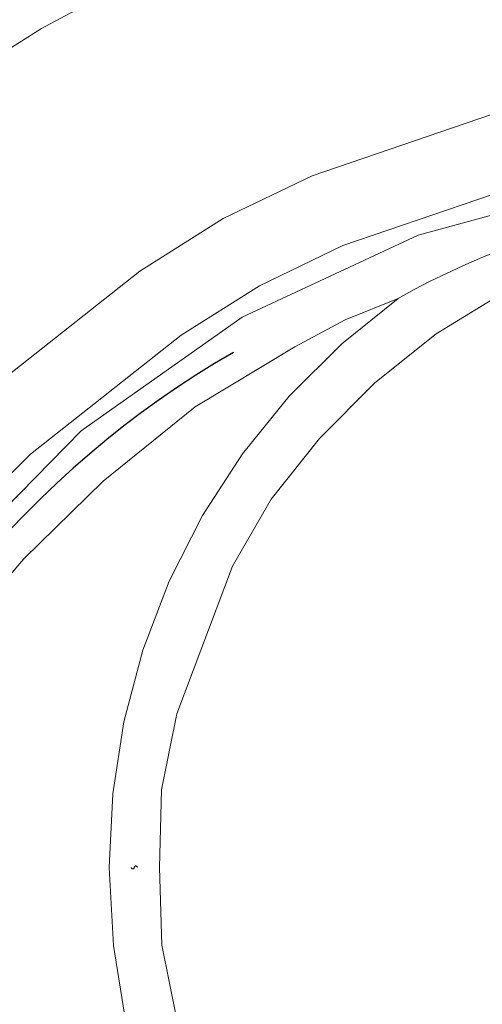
# Model space of a CAD drawing. Header units: inches. Extents: x 0 to 612, y 155 to 655.
# Tile 117 of 138: x 126 to 135, y 383 to 402. Entities that reach past the tile are written whole.
import ezdxf

# ---------------------------------------------------------------- set-up
doc = ezdxf.new("R2010")
doc.units = ezdxf.units.IN
doc.header["$MEASUREMENT"] = 0
doc.layers.add('Layer 1', color=7, linetype='Continuous')

# ---------------------------------------------------------------- blocks, each defined once
blk = doc.blocks.new('block 1264')
at = {"layer": 'Layer 1', "lineweight": 0}
for points in [[(128.939, 383.862)], [(129.238, 382.356)]]:
    blk.add_lwpolyline(points, dxfattribs=at)
blk.add_open_spline([(129.238, 382.356), (129.238, 382.356), (128.939, 383.862), (128.939, 383.862), (128.939, 383.862), (129.238, 382.356), (129.238, 382.356)], degree=3, knots=[0, 0, 0, 0, 1, 1, 1, 2, 2, 2, 2], dxfattribs=at)
blk = doc.blocks.new('block 1265')
at = {"layer": 'Layer 1', "lineweight": 0}
for points in [[(128.891, 385.396)], [(128.939, 383.862)]]:
    blk.add_lwpolyline(points, dxfattribs=at)
blk.add_open_spline([(128.939, 383.862), (128.939, 383.862), (128.891, 385.396), (128.891, 385.396), (128.891, 385.396), (128.939, 383.862), (128.939, 383.862)], degree=3, knots=[0, 0, 0, 0, 1, 1, 1, 2, 2, 2, 2], dxfattribs=at)
blk = doc.blocks.new('block 1241')
at = {"layer": 'Layer 1'}
for name in ['block 1265', 'block 1264']:
    blk.add_blockref(name, (0, 0), dxfattribs=at)
blk = doc.blocks.new('block 1240')
at = {"layer": 'Layer 1'}
blk.add_blockref('block 1241', (0, 0), dxfattribs=at)
blk = doc.blocks.new('block 1268')
at = {"layer": 'Layer 1', "lineweight": 0}
for points in [[(128.929, 386.929)], [(128.891, 385.396)]]:
    blk.add_lwpolyline(points, dxfattribs=at)
blk.add_open_spline([(128.891, 385.396), (128.891, 385.396), (128.929, 386.929), (128.929, 386.929), (128.929, 386.929), (128.891, 385.396), (128.891, 385.396)], degree=3, knots=[0, 0, 0, 0, 1, 1, 1, 2, 2, 2, 2], dxfattribs=at)
blk = doc.blocks.new('block 1269')
at = {"layer": 'Layer 1', "lineweight": 0}
for points in [[(129.237, 388.431)], [(128.929, 386.929)]]:
    blk.add_lwpolyline(points, dxfattribs=at)
blk.add_open_spline([(128.929, 386.929), (128.929, 386.929), (129.237, 388.431), (129.237, 388.431), (129.237, 388.431), (128.929, 386.929), (128.929, 386.929)], degree=3, knots=[0, 0, 0, 0, 1, 1, 1, 2, 2, 2, 2], dxfattribs=at)
blk = doc.blocks.new('block 1270')
at = {"layer": 'Layer 1', "lineweight": 0}
for points in [[(130.333, 391.346)], [(129.237, 388.431)]]:
    blk.add_lwpolyline(points, dxfattribs=at)
blk.add_open_spline([(129.237, 388.431), (129.237, 388.431), (130.333, 391.346), (130.333, 391.346), (130.333, 391.346), (129.237, 388.431), (129.237, 388.431)], degree=3, knots=[0, 0, 0, 0, 1, 1, 1, 2, 2, 2, 2], dxfattribs=at)
blk = doc.blocks.new('block 1271')
at = {"layer": 'Layer 1', "lineweight": 0}
for points in [[(131.099, 392.669)], [(130.333, 391.346)]]:
    blk.add_lwpolyline(points, dxfattribs=at)
blk.add_open_spline([(130.333, 391.346), (130.333, 391.346), (131.099, 392.669), (131.099, 392.669), (131.099, 392.669), (130.333, 391.346), (130.333, 391.346)], degree=3, knots=[0, 0, 0, 0, 1, 1, 1, 2, 2, 2, 2], dxfattribs=at)
blk = doc.blocks.new('block 1272')
at = {"layer": 'Layer 1', "lineweight": 0}
for points in [[(132.048, 393.868)], [(131.099, 392.669)]]:
    blk.add_lwpolyline(points, dxfattribs=at)
blk.add_open_spline([(131.099, 392.669), (131.099, 392.669), (132.048, 393.868), (132.048, 393.868), (132.048, 393.868), (131.099, 392.669), (131.099, 392.669)], degree=3, knots=[0, 0, 0, 0, 1, 1, 1, 2, 2, 2, 2], dxfattribs=at)
blk = doc.blocks.new('block 1273')
at = {"layer": 'Layer 1', "lineweight": 0}
for points in [[(133.144, 394.967)], [(132.048, 393.868)]]:
    blk.add_lwpolyline(points, dxfattribs=at)
blk.add_open_spline([(132.048, 393.868), (132.048, 393.868), (133.144, 394.967), (133.144, 394.967), (133.144, 394.967), (132.048, 393.868), (132.048, 393.868)], degree=3, knots=[0, 0, 0, 0, 1, 1, 1, 2, 2, 2, 2], dxfattribs=at)
blk = doc.blocks.new('block 1274')
at = {"layer": 'Layer 1', "lineweight": 0}
for points in [[(134.354, 395.939)], [(133.144, 394.967)]]:
    blk.add_lwpolyline(points, dxfattribs=at)
blk.add_open_spline([(133.144, 394.967), (133.144, 394.967), (134.354, 395.939), (134.354, 395.939), (134.354, 395.939), (133.144, 394.967), (133.144, 394.967)], degree=3, knots=[0, 0, 0, 0, 1, 1, 1, 2, 2, 2, 2], dxfattribs=at)
blk = doc.blocks.new('block 1275')
at = {"layer": 'Layer 1', "lineweight": 0}
for points in [[(135.675, 396.746)], [(134.354, 395.939)]]:
    blk.add_lwpolyline(points, dxfattribs=at)
blk.add_open_spline([(134.354, 395.939), (134.354, 395.939), (135.675, 396.746), (135.675, 396.746), (135.675, 396.746), (134.354, 395.939), (134.354, 395.939)], degree=3, knots=[0, 0, 0, 0, 1, 1, 1, 2, 2, 2, 2], dxfattribs=at)
blk = doc.blocks.new('block 1267')
at = {"layer": 'Layer 1'}
for name in ['block 1275', 'block 1274', 'block 1273', 'block 1272', 'block 1271', 'block 1270', 'block 1269', 'block 1268']:
    blk.add_blockref(name, (0, 0), dxfattribs=at)
blk = doc.blocks.new('block 1266')
at = {"layer": 'Layer 1'}
blk.add_blockref('block 1267', (0, 0), dxfattribs=at)
blk = doc.blocks.new('block 1294')
at = {"layer": 'Layer 1', "lineweight": 0}
for points in [[(128.393, 385.396)], [(128.394, 385.402)]]:
    blk.add_lwpolyline(points, dxfattribs=at)
blk.add_open_spline([(128.393, 385.396), (128.393, 385.396), (128.394, 385.402), (128.394, 385.402), (128.394, 385.402), (128.393, 385.396), (128.393, 385.396)], degree=3, knots=[0, 0, 0, 0, 1, 1, 1, 2, 2, 2, 2], dxfattribs=at)
blk = doc.blocks.new('block 1295')
at = {"layer": 'Layer 1', "lineweight": 0}
for points in [[(128.394, 385.402)], [(128.395, 385.408)]]:
    blk.add_lwpolyline(points, dxfattribs=at)
blk.add_open_spline([(128.394, 385.402), (128.394, 385.402), (128.395, 385.408), (128.395, 385.408), (128.395, 385.408), (128.394, 385.402), (128.394, 385.402)], degree=3, knots=[0, 0, 0, 0, 1, 1, 1, 2, 2, 2, 2], dxfattribs=at)
blk = doc.blocks.new('block 1296')
at = {"layer": 'Layer 1', "lineweight": 0}
for points in [[(128.395, 385.408)], [(128.397, 385.412)]]:
    blk.add_lwpolyline(points, dxfattribs=at)
blk.add_open_spline([(128.395, 385.408), (128.395, 385.408), (128.397, 385.412), (128.397, 385.412), (128.397, 385.412), (128.395, 385.408), (128.395, 385.408)], degree=3, knots=[0, 0, 0, 0, 1, 1, 1, 2, 2, 2, 2], dxfattribs=at)
blk = doc.blocks.new('block 1297')
at = {"layer": 'Layer 1', "lineweight": 0}
for points in [[(128.397, 385.412)], [(128.401, 385.416)]]:
    blk.add_lwpolyline(points, dxfattribs=at)
blk.add_open_spline([(128.397, 385.412), (128.397, 385.412), (128.401, 385.416), (128.401, 385.416), (128.401, 385.416), (128.397, 385.412), (128.397, 385.412)], degree=3, knots=[0, 0, 0, 0, 1, 1, 1, 2, 2, 2, 2], dxfattribs=at)
blk = doc.blocks.new('block 1298')
at = {"layer": 'Layer 1', "lineweight": 0}
for points in [[(128.401, 385.416)], [(128.405, 385.421)]]:
    blk.add_lwpolyline(points, dxfattribs=at)
blk.add_open_spline([(128.401, 385.416), (128.401, 385.416), (128.405, 385.421), (128.405, 385.421), (128.405, 385.421), (128.401, 385.416), (128.401, 385.416)], degree=3, knots=[0, 0, 0, 0, 1, 1, 1, 2, 2, 2, 2], dxfattribs=at)
blk = doc.blocks.new('block 1299')
at = {"layer": 'Layer 1', "lineweight": 0}
for points in [[(128.405, 385.421)], [(128.411, 385.423)]]:
    blk.add_lwpolyline(points, dxfattribs=at)
blk.add_open_spline([(128.405, 385.421), (128.405, 385.421), (128.411, 385.423), (128.411, 385.423), (128.411, 385.423), (128.405, 385.421), (128.405, 385.421)], degree=3, knots=[0, 0, 0, 0, 1, 1, 1, 2, 2, 2, 2], dxfattribs=at)
blk = doc.blocks.new('block 1300')
at = {"layer": 'Layer 1', "lineweight": 0}
for points in [[(128.411, 385.423)], [(128.416, 385.425)]]:
    blk.add_lwpolyline(points, dxfattribs=at)
blk.add_open_spline([(128.411, 385.423), (128.411, 385.423), (128.416, 385.425), (128.416, 385.425), (128.416, 385.425), (128.411, 385.423), (128.411, 385.423)], degree=3, knots=[0, 0, 0, 0, 1, 1, 1, 2, 2, 2, 2], dxfattribs=at)
blk = doc.blocks.new('block 1301')
at = {"layer": 'Layer 1', "lineweight": 0}
for points in [[(128.416, 385.425)], [(128.421, 385.425)]]:
    blk.add_lwpolyline(points, dxfattribs=at)
blk.add_open_spline([(128.416, 385.425), (128.416, 385.425), (128.421, 385.425), (128.421, 385.425), (128.421, 385.425), (128.416, 385.425), (128.416, 385.425)], degree=3, knots=[0, 0, 0, 0, 1, 1, 1, 2, 2, 2, 2], dxfattribs=at)
blk = doc.blocks.new('block 1302')
at = {"layer": 'Layer 1', "lineweight": 0}
for points in [[(128.421, 385.425)], [(128.427, 385.425)]]:
    blk.add_lwpolyline(points, dxfattribs=at)
blk.add_open_spline([(128.421, 385.425), (128.421, 385.425), (128.427, 385.425), (128.427, 385.425), (128.427, 385.425), (128.421, 385.425), (128.421, 385.425)], degree=3, knots=[0, 0, 0, 0, 1, 1, 1, 2, 2, 2, 2], dxfattribs=at)
blk = doc.blocks.new('block 1303')
at = {"layer": 'Layer 1', "lineweight": 0}
for points in [[(128.427, 385.425)], [(128.432, 385.423)]]:
    blk.add_lwpolyline(points, dxfattribs=at)
blk.add_open_spline([(128.427, 385.425), (128.427, 385.425), (128.432, 385.423), (128.432, 385.423), (128.432, 385.423), (128.427, 385.425), (128.427, 385.425)], degree=3, knots=[0, 0, 0, 0, 1, 1, 1, 2, 2, 2, 2], dxfattribs=at)
blk = doc.blocks.new('block 1304')
at = {"layer": 'Layer 1', "lineweight": 0}
for points in [[(128.432, 385.423)], [(128.438, 385.421)]]:
    blk.add_lwpolyline(points, dxfattribs=at)
blk.add_open_spline([(128.432, 385.423), (128.432, 385.423), (128.438, 385.421), (128.438, 385.421), (128.438, 385.421), (128.432, 385.423), (128.432, 385.423)], degree=3, knots=[0, 0, 0, 0, 1, 1, 1, 2, 2, 2, 2], dxfattribs=at)
blk = doc.blocks.new('block 1305')
at = {"layer": 'Layer 1', "lineweight": 0}
for points in [[(128.438, 385.421)], [(128.442, 385.416)]]:
    blk.add_lwpolyline(points, dxfattribs=at)
blk.add_open_spline([(128.438, 385.421), (128.438, 385.421), (128.442, 385.416), (128.442, 385.416), (128.442, 385.416), (128.438, 385.421), (128.438, 385.421)], degree=3, knots=[0, 0, 0, 0, 1, 1, 1, 2, 2, 2, 2], dxfattribs=at)
blk = doc.blocks.new('block 1306')
at = {"layer": 'Layer 1', "lineweight": 0}
for points in [[(128.442, 385.416)], [(128.445, 385.412)]]:
    blk.add_lwpolyline(points, dxfattribs=at)
blk.add_open_spline([(128.442, 385.416), (128.442, 385.416), (128.445, 385.412), (128.445, 385.412), (128.445, 385.412), (128.442, 385.416), (128.442, 385.416)], degree=3, knots=[0, 0, 0, 0, 1, 1, 1, 2, 2, 2, 2], dxfattribs=at)
blk = doc.blocks.new('block 1307')
at = {"layer": 'Layer 1', "lineweight": 0}
for points in [[(128.445, 385.412)], [(128.448, 385.408)]]:
    blk.add_lwpolyline(points, dxfattribs=at)
blk.add_open_spline([(128.445, 385.412), (128.445, 385.412), (128.448, 385.408), (128.448, 385.408), (128.448, 385.408), (128.445, 385.412), (128.445, 385.412)], degree=3, knots=[0, 0, 0, 0, 1, 1, 1, 2, 2, 2, 2], dxfattribs=at)
blk = doc.blocks.new('block 1308')
at = {"layer": 'Layer 1', "lineweight": 0}
for points in [[(128.448, 385.408)], [(128.449, 385.402)]]:
    blk.add_lwpolyline(points, dxfattribs=at)
blk.add_open_spline([(128.448, 385.408), (128.448, 385.408), (128.449, 385.402), (128.449, 385.402), (128.449, 385.402), (128.448, 385.408), (128.448, 385.408)], degree=3, knots=[0, 0, 0, 0, 1, 1, 1, 2, 2, 2, 2], dxfattribs=at)
blk = doc.blocks.new('block 1309')
at = {"layer": 'Layer 1', "lineweight": 0}
for points in [[(128.449, 385.402)], [(128.45, 385.396)]]:
    blk.add_lwpolyline(points, dxfattribs=at)
blk.add_open_spline([(128.449, 385.402), (128.449, 385.402), (128.45, 385.396), (128.45, 385.396), (128.45, 385.396), (128.449, 385.402), (128.449, 385.402)], degree=3, knots=[0, 0, 0, 0, 1, 1, 1, 2, 2, 2, 2], dxfattribs=at)
blk = doc.blocks.new('block 1293')
at = {"layer": 'Layer 1'}
for name in ['block 1294', 'block 1295', 'block 1296', 'block 1297', 'block 1298', 'block 1299', 'block 1300', 'block 1301', 'block 1302', 'block 1303', 'block 1304', 'block 1305', 'block 1306', 'block 1307', 'block 1308', 'block 1309']:
    blk.add_blockref(name, (0, 0), dxfattribs=at)
blk = doc.blocks.new('block 1292')
at = {"layer": 'Layer 1'}
blk.add_blockref('block 1293', (0, 0), dxfattribs=at)
blk = doc.blocks.new('block 1377')
at = {"layer": 'Layer 1', "lineweight": 0}
for points in [[(133.92, 396.811)], [(133.606, 396.638)]]:
    blk.add_lwpolyline(points, dxfattribs=at)
blk.add_open_spline([(133.606, 396.638), (133.606, 396.638), (133.92, 396.811), (133.92, 396.811), (133.92, 396.811), (133.606, 396.638), (133.606, 396.638)], degree=3, knots=[0, 0, 0, 0, 1, 1, 1, 2, 2, 2, 2], dxfattribs=at)
blk = doc.blocks.new('block 1378')
at = {"layer": 'Layer 1', "lineweight": 0}
for points in [[(134.238, 396.976)], [(133.92, 396.811)]]:
    blk.add_lwpolyline(points, dxfattribs=at)
blk.add_open_spline([(133.92, 396.811), (133.92, 396.811), (134.238, 396.976), (134.238, 396.976), (134.238, 396.976), (133.92, 396.811), (133.92, 396.811)], degree=3, knots=[0, 0, 0, 0, 1, 1, 1, 2, 2, 2, 2], dxfattribs=at)
blk = doc.blocks.new('block 1379')
at = {"layer": 'Layer 1', "lineweight": 0}
for points in [[(134.559, 397.133)], [(134.238, 396.976)]]:
    blk.add_lwpolyline(points, dxfattribs=at)
blk.add_open_spline([(134.238, 396.976), (134.238, 396.976), (134.559, 397.133), (134.559, 397.133), (134.559, 397.133), (134.238, 396.976), (134.238, 396.976)], degree=3, knots=[0, 0, 0, 0, 1, 1, 1, 2, 2, 2, 2], dxfattribs=at)
blk = doc.blocks.new('block 1380')
at = {"layer": 'Layer 1', "lineweight": 0}
for points in [[(134.881, 397.283)], [(134.559, 397.133)]]:
    blk.add_lwpolyline(points, dxfattribs=at)
blk.add_open_spline([(134.559, 397.133), (134.559, 397.133), (134.881, 397.283), (134.881, 397.283), (134.881, 397.283), (134.559, 397.133), (134.559, 397.133)], degree=3, knots=[0, 0, 0, 0, 1, 1, 1, 2, 2, 2, 2], dxfattribs=at)
blk = doc.blocks.new('block 1381')
at = {"layer": 'Layer 1', "lineweight": 0}
for points in [[(134.881, 397.283)], [(135.21, 397.429)]]:
    blk.add_lwpolyline(points, dxfattribs=at)
blk.add_open_spline([(134.881, 397.283), (134.881, 397.283), (135.21, 397.429), (135.21, 397.429), (135.21, 397.429), (134.881, 397.283), (134.881, 397.283)], degree=3, knots=[0, 0, 0, 0, 1, 1, 1, 2, 2, 2, 2], dxfattribs=at)
blk = doc.blocks.new('block 1382')
at = {"layer": 'Layer 1', "lineweight": 0}
for points in [[(135.546, 397.568)], [(135.21, 397.429)]]:
    blk.add_lwpolyline(points, dxfattribs=at)
blk.add_open_spline([(135.21, 397.429), (135.21, 397.429), (135.546, 397.568), (135.546, 397.568), (135.546, 397.568), (135.21, 397.429), (135.21, 397.429)], degree=3, knots=[0, 0, 0, 0, 1, 1, 1, 2, 2, 2, 2], dxfattribs=at)
blk = doc.blocks.new('block 1383')
at = {"layer": 'Layer 1', "lineweight": 0}
for points in [[(135.876, 397.694)], [(135.546, 397.568)]]:
    blk.add_lwpolyline(points, dxfattribs=at)
blk.add_open_spline([(135.546, 397.568), (135.546, 397.568), (135.876, 397.694), (135.876, 397.694), (135.876, 397.694), (135.546, 397.568), (135.546, 397.568)], degree=3, knots=[0, 0, 0, 0, 1, 1, 1, 2, 2, 2, 2], dxfattribs=at)
blk = doc.blocks.new('block 1376')
at = {"layer": 'Layer 1'}
for name in ['block 1383', 'block 1382', 'block 1380', 'block 1381', 'block 1379', 'block 1378', 'block 1377']:
    blk.add_blockref(name, (0, 0), dxfattribs=at)
blk = doc.blocks.new('block 1375')
at = {"layer": 'Layer 1'}
blk.add_blockref('block 1376', (0, 0), dxfattribs=at)
blk = doc.blocks.new('block 1389')
at = {"layer": 'Layer 1', "lineweight": 0}
for points in [[(128.392, 385.391)], [(128.393, 385.396)]]:
    blk.add_lwpolyline(points, dxfattribs=at)
blk.add_open_spline([(128.393, 385.396), (128.393, 385.396), (128.392, 385.391), (128.392, 385.391), (128.392, 385.391), (128.393, 385.396), (128.393, 385.396)], degree=3, knots=[0, 0, 0, 0, 1, 1, 1, 2, 2, 2, 2], dxfattribs=at)
blk = doc.blocks.new('block 1390')
at = {"layer": 'Layer 1', "lineweight": 0}
for points in [[(128.391, 385.385)], [(128.392, 385.391)]]:
    blk.add_lwpolyline(points, dxfattribs=at)
blk.add_open_spline([(128.392, 385.391), (128.392, 385.391), (128.391, 385.385), (128.391, 385.385), (128.391, 385.385), (128.392, 385.391), (128.392, 385.391)], degree=3, knots=[0, 0, 0, 0, 1, 1, 1, 2, 2, 2, 2], dxfattribs=at)
blk = doc.blocks.new('block 1391')
at = {"layer": 'Layer 1', "lineweight": 0}
for points in [[(128.388, 385.381)], [(128.391, 385.385)]]:
    blk.add_lwpolyline(points, dxfattribs=at)
blk.add_open_spline([(128.391, 385.385), (128.391, 385.385), (128.388, 385.381), (128.388, 385.381), (128.388, 385.381), (128.391, 385.385), (128.391, 385.385)], degree=3, knots=[0, 0, 0, 0, 1, 1, 1, 2, 2, 2, 2], dxfattribs=at)
blk = doc.blocks.new('block 1392')
at = {"layer": 'Layer 1', "lineweight": 0}
for points in [[(128.384, 385.377)], [(128.388, 385.381)]]:
    blk.add_lwpolyline(points, dxfattribs=at)
blk.add_open_spline([(128.388, 385.381), (128.388, 385.381), (128.384, 385.377), (128.384, 385.377), (128.384, 385.377), (128.388, 385.381), (128.388, 385.381)], degree=3, knots=[0, 0, 0, 0, 1, 1, 1, 2, 2, 2, 2], dxfattribs=at)
blk = doc.blocks.new('block 1393')
at = {"layer": 'Layer 1', "lineweight": 0}
for points in [[(128.38, 385.372)], [(128.384, 385.377)]]:
    blk.add_lwpolyline(points, dxfattribs=at)
blk.add_open_spline([(128.384, 385.377), (128.384, 385.377), (128.38, 385.372), (128.38, 385.372), (128.38, 385.372), (128.384, 385.377), (128.384, 385.377)], degree=3, knots=[0, 0, 0, 0, 1, 1, 1, 2, 2, 2, 2], dxfattribs=at)
blk = doc.blocks.new('block 1394')
at = {"layer": 'Layer 1', "lineweight": 0}
for points in [[(128.38, 385.372)], [(128.375, 385.37)]]:
    blk.add_lwpolyline(points, dxfattribs=at)
blk.add_open_spline([(128.38, 385.372), (128.38, 385.372), (128.375, 385.37), (128.375, 385.37), (128.375, 385.37), (128.38, 385.372), (128.38, 385.372)], degree=3, knots=[0, 0, 0, 0, 1, 1, 1, 2, 2, 2, 2], dxfattribs=at)
blk = doc.blocks.new('block 1395')
at = {"layer": 'Layer 1', "lineweight": 0}
for points in [[(128.37, 385.368)], [(128.375, 385.37)]]:
    blk.add_lwpolyline(points, dxfattribs=at)
blk.add_open_spline([(128.375, 385.37), (128.375, 385.37), (128.37, 385.368), (128.37, 385.368), (128.37, 385.368), (128.375, 385.37), (128.375, 385.37)], degree=3, knots=[0, 0, 0, 0, 1, 1, 1, 2, 2, 2, 2], dxfattribs=at)
blk = doc.blocks.new('block 1396')
at = {"layer": 'Layer 1', "lineweight": 0}
for points in [[(128.364, 385.368)], [(128.37, 385.368)]]:
    blk.add_lwpolyline(points, dxfattribs=at)
blk.add_open_spline([(128.37, 385.368), (128.37, 385.368), (128.364, 385.368), (128.364, 385.368), (128.364, 385.368), (128.37, 385.368), (128.37, 385.368)], degree=3, knots=[0, 0, 0, 0, 1, 1, 1, 2, 2, 2, 2], dxfattribs=at)
blk = doc.blocks.new('block 1397')
at = {"layer": 'Layer 1', "lineweight": 0}
for points in [[(128.358, 385.368)], [(128.364, 385.368)]]:
    blk.add_lwpolyline(points, dxfattribs=at)
blk.add_open_spline([(128.364, 385.368), (128.364, 385.368), (128.358, 385.368), (128.358, 385.368), (128.358, 385.368), (128.364, 385.368), (128.364, 385.368)], degree=3, knots=[0, 0, 0, 0, 1, 1, 1, 2, 2, 2, 2], dxfattribs=at)
blk = doc.blocks.new('block 1398')
at = {"layer": 'Layer 1', "lineweight": 0}
for points in [[(128.353, 385.37)], [(128.358, 385.368)]]:
    blk.add_lwpolyline(points, dxfattribs=at)
blk.add_open_spline([(128.358, 385.368), (128.358, 385.368), (128.353, 385.37), (128.353, 385.37), (128.353, 385.37), (128.358, 385.368), (128.358, 385.368)], degree=3, knots=[0, 0, 0, 0, 1, 1, 1, 2, 2, 2, 2], dxfattribs=at)
blk = doc.blocks.new('block 1399')
at = {"layer": 'Layer 1', "lineweight": 0}
for points in [[(128.348, 385.372)], [(128.353, 385.37)]]:
    blk.add_lwpolyline(points, dxfattribs=at)
blk.add_open_spline([(128.353, 385.37), (128.353, 385.37), (128.348, 385.372), (128.348, 385.372), (128.348, 385.372), (128.353, 385.37), (128.353, 385.37)], degree=3, knots=[0, 0, 0, 0, 1, 1, 1, 2, 2, 2, 2], dxfattribs=at)
blk = doc.blocks.new('block 1400')
at = {"layer": 'Layer 1', "lineweight": 0}
for points in [[(128.344, 385.377)], [(128.348, 385.372)]]:
    blk.add_lwpolyline(points, dxfattribs=at)
blk.add_open_spline([(128.348, 385.372), (128.348, 385.372), (128.344, 385.377), (128.344, 385.377), (128.344, 385.377), (128.348, 385.372), (128.348, 385.372)], degree=3, knots=[0, 0, 0, 0, 1, 1, 1, 2, 2, 2, 2], dxfattribs=at)
blk = doc.blocks.new('block 1401')
at = {"layer": 'Layer 1', "lineweight": 0}
for points in [[(128.34, 385.381)], [(128.344, 385.377)]]:
    blk.add_lwpolyline(points, dxfattribs=at)
blk.add_open_spline([(128.344, 385.377), (128.344, 385.377), (128.34, 385.381), (128.34, 385.381), (128.34, 385.381), (128.344, 385.377), (128.344, 385.377)], degree=3, knots=[0, 0, 0, 0, 1, 1, 1, 2, 2, 2, 2], dxfattribs=at)
blk = doc.blocks.new('block 1402')
at = {"layer": 'Layer 1', "lineweight": 0}
for points in [[(128.337, 385.385)], [(128.34, 385.381)]]:
    blk.add_lwpolyline(points, dxfattribs=at)
blk.add_open_spline([(128.34, 385.381), (128.34, 385.381), (128.337, 385.385), (128.337, 385.385), (128.337, 385.385), (128.34, 385.381), (128.34, 385.381)], degree=3, knots=[0, 0, 0, 0, 1, 1, 1, 2, 2, 2, 2], dxfattribs=at)
blk = doc.blocks.new('block 1403')
at = {"layer": 'Layer 1', "lineweight": 0}
for points in [[(128.335, 385.391)], [(128.337, 385.385)]]:
    blk.add_lwpolyline(points, dxfattribs=at)
blk.add_open_spline([(128.337, 385.385), (128.337, 385.385), (128.335, 385.391), (128.335, 385.391), (128.335, 385.391), (128.337, 385.385), (128.337, 385.385)], degree=3, knots=[0, 0, 0, 0, 1, 1, 1, 2, 2, 2, 2], dxfattribs=at)
blk = doc.blocks.new('block 1404')
at = {"layer": 'Layer 1', "lineweight": 0}
for points in [[(128.335, 385.396)], [(128.335, 385.391)]]:
    blk.add_lwpolyline(points, dxfattribs=at)
blk.add_open_spline([(128.335, 385.391), (128.335, 385.391), (128.335, 385.396), (128.335, 385.396), (128.335, 385.396), (128.335, 385.391), (128.335, 385.391)], degree=3, knots=[0, 0, 0, 0, 1, 1, 1, 2, 2, 2, 2], dxfattribs=at)
blk = doc.blocks.new('block 1388')
at = {"layer": 'Layer 1'}
for name in ['block 1404', 'block 1403', 'block 1402', 'block 1401', 'block 1400', 'block 1399', 'block 1394', 'block 1393', 'block 1392', 'block 1391', 'block 1390', 'block 1389', 'block 1398', 'block 1397', 'block 1396', 'block 1395']:
    blk.add_blockref(name, (0, 0), dxfattribs=at)
blk = doc.blocks.new('block 1387')
at = {"layer": 'Layer 1'}
blk.add_blockref('block 1388', (0, 0), dxfattribs=at)
blk = doc.blocks.new('block 1407')
at = {"layer": 'Layer 1', "lineweight": 0}
for points in [[(127.97, 386.849)], [(127.895, 385.396)]]:
    blk.add_lwpolyline(points, dxfattribs=at)
blk.add_open_spline([(127.895, 385.396), (127.895, 385.396), (127.97, 386.849), (127.97, 386.849), (127.97, 386.849), (127.895, 385.396), (127.895, 385.396)], degree=3, knots=[0, 0, 0, 0, 1, 1, 1, 2, 2, 2, 2], dxfattribs=at)
blk = doc.blocks.new('block 1408')
at = {"layer": 'Layer 1', "lineweight": 0}
for points in [[(128.187, 388.273)], [(127.97, 386.849)]]:
    blk.add_lwpolyline(points, dxfattribs=at)
blk.add_open_spline([(127.97, 386.849), (127.97, 386.849), (128.187, 388.273), (128.187, 388.273), (128.187, 388.273), (127.97, 386.849), (127.97, 386.849)], degree=3, knots=[0, 0, 0, 0, 1, 1, 1, 2, 2, 2, 2], dxfattribs=at)
blk = doc.blocks.new('block 1409')
at = {"layer": 'Layer 1', "lineweight": 0}
for points in [[(128.562, 389.689)], [(128.187, 388.273)]]:
    blk.add_lwpolyline(points, dxfattribs=at)
blk.add_open_spline([(128.187, 388.273), (128.187, 388.273), (128.562, 389.689), (128.562, 389.689), (128.562, 389.689), (128.187, 388.273), (128.187, 388.273)], degree=3, knots=[0, 0, 0, 0, 1, 1, 1, 2, 2, 2, 2], dxfattribs=at)
blk = doc.blocks.new('block 1410')
at = {"layer": 'Layer 1', "lineweight": 0}
for points in [[(129.081, 391.051)], [(128.562, 389.689)]]:
    blk.add_lwpolyline(points, dxfattribs=at)
blk.add_open_spline([(128.562, 389.689), (128.562, 389.689), (129.081, 391.051), (129.081, 391.051), (129.081, 391.051), (128.562, 389.689), (128.562, 389.689)], degree=3, knots=[0, 0, 0, 0, 1, 1, 1, 2, 2, 2, 2], dxfattribs=at)
blk = doc.blocks.new('block 1411')
at = {"layer": 'Layer 1', "lineweight": 0}
for points in [[(129.739, 392.348)], [(129.081, 391.051)]]:
    blk.add_lwpolyline(points, dxfattribs=at)
blk.add_open_spline([(129.081, 391.051), (129.081, 391.051), (129.739, 392.348), (129.739, 392.348), (129.739, 392.348), (129.081, 391.051), (129.081, 391.051)], degree=3, knots=[0, 0, 0, 0, 1, 1, 1, 2, 2, 2, 2], dxfattribs=at)
blk = doc.blocks.new('block 1412')
at = {"layer": 'Layer 1', "lineweight": 0}
for points in [[(130.529, 393.57)], [(129.739, 392.348)]]:
    blk.add_lwpolyline(points, dxfattribs=at)
blk.add_open_spline([(129.739, 392.348), (129.739, 392.348), (130.529, 393.57), (130.529, 393.57), (130.529, 393.57), (129.739, 392.348), (129.739, 392.348)], degree=3, knots=[0, 0, 0, 0, 1, 1, 1, 2, 2, 2, 2], dxfattribs=at)
blk = doc.blocks.new('block 1413')
at = {"layer": 'Layer 1', "lineweight": 0}
for points in [[(131.45, 394.707)], [(130.529, 393.57)]]:
    blk.add_lwpolyline(points, dxfattribs=at)
blk.add_open_spline([(130.529, 393.57), (130.529, 393.57), (131.45, 394.707), (131.45, 394.707), (131.45, 394.707), (130.529, 393.57), (130.529, 393.57)], degree=3, knots=[0, 0, 0, 0, 1, 1, 1, 2, 2, 2, 2], dxfattribs=at)
blk = doc.blocks.new('block 1414')
at = {"layer": 'Layer 1', "lineweight": 0}
for points in [[(132.491, 395.738)], [(131.45, 394.707)]]:
    blk.add_lwpolyline(points, dxfattribs=at)
blk.add_open_spline([(131.45, 394.707), (131.45, 394.707), (132.491, 395.738), (132.491, 395.738), (132.491, 395.738), (131.45, 394.707), (131.45, 394.707)], degree=3, knots=[0, 0, 0, 0, 1, 1, 1, 2, 2, 2, 2], dxfattribs=at)
blk = doc.blocks.new('block 1415')
at = {"layer": 'Layer 1', "lineweight": 0}
for points in [[(133.606, 396.638)], [(132.491, 395.738)]]:
    blk.add_lwpolyline(points, dxfattribs=at)
blk.add_open_spline([(132.491, 395.738), (132.491, 395.738), (133.606, 396.638), (133.606, 396.638), (133.606, 396.638), (132.491, 395.738), (132.491, 395.738)], degree=3, knots=[0, 0, 0, 0, 1, 1, 1, 2, 2, 2, 2], dxfattribs=at)
blk = doc.blocks.new('block 1406')
at = {"layer": 'Layer 1'}
for name in ['block 1415', 'block 1414', 'block 1413', 'block 1412', 'block 1411', 'block 1410', 'block 1409', 'block 1408', 'block 1407']:
    blk.add_blockref(name, (0, 0), dxfattribs=at)
blk = doc.blocks.new('block 1405')
at = {"layer": 'Layer 1'}
blk.add_blockref('block 1406', (0, 0), dxfattribs=at)
blk = doc.blocks.new('block 1444')
at = {"layer": 'Layer 1', "lineweight": 0}
for points in [[(127.981, 383.854)], [(128.226, 382.332)]]:
    blk.add_lwpolyline(points, dxfattribs=at)
blk.add_open_spline([(128.226, 382.332), (128.226, 382.332), (127.981, 383.854), (127.981, 383.854), (127.981, 383.854), (128.226, 382.332), (128.226, 382.332)], degree=3, knots=[0, 0, 0, 0, 1, 1, 1, 2, 2, 2, 2], dxfattribs=at)
blk = doc.blocks.new('block 1445')
at = {"layer": 'Layer 1', "lineweight": 0}
for points in [[(127.895, 385.396)], [(127.981, 383.854)]]:
    blk.add_lwpolyline(points, dxfattribs=at)
blk.add_open_spline([(127.981, 383.854), (127.981, 383.854), (127.895, 385.396), (127.895, 385.396), (127.895, 385.396), (127.981, 383.854), (127.981, 383.854)], degree=3, knots=[0, 0, 0, 0, 1, 1, 1, 2, 2, 2, 2], dxfattribs=at)
blk = doc.blocks.new('block 1417')
at = {"layer": 'Layer 1'}
for name in ['block 1445', 'block 1444']:
    blk.add_blockref(name, (0, 0), dxfattribs=at)
blk = doc.blocks.new('block 1416')
at = {"layer": 'Layer 1'}
blk.add_blockref('block 1417', (0, 0), dxfattribs=at)
blk = doc.blocks.new('block 1575')
at = {"layer": 'Layer 1', "lineweight": 0}
for points in [[(126.213, 391.491)], [(124.739, 389.773)]]:
    blk.add_lwpolyline(points, dxfattribs=at)
blk.add_open_spline([(124.739, 389.773), (124.739, 389.773), (126.213, 391.491), (126.213, 391.491), (126.213, 391.491), (124.739, 389.773), (124.739, 389.773)], degree=3, knots=[0, 0, 0, 0, 1, 1, 1, 2, 2, 2, 2], dxfattribs=at)
blk = doc.blocks.new('block 1576')
at = {"layer": 'Layer 1', "lineweight": 0}
for points in [[(127.779, 393.028)], [(126.213, 391.491)]]:
    blk.add_lwpolyline(points, dxfattribs=at)
blk.add_open_spline([(126.213, 391.491), (126.213, 391.491), (127.779, 393.028), (127.779, 393.028), (127.779, 393.028), (126.213, 391.491), (126.213, 391.491)], degree=3, knots=[0, 0, 0, 0, 1, 1, 1, 2, 2, 2, 2], dxfattribs=at)
blk = doc.blocks.new('block 1577')
at = {"layer": 'Layer 1', "lineweight": 0}
for points in [[(129.595, 394.494)], [(127.779, 393.028)]]:
    blk.add_lwpolyline(points, dxfattribs=at)
blk.add_open_spline([(127.779, 393.028), (127.779, 393.028), (129.595, 394.494), (129.595, 394.494), (129.595, 394.494), (127.779, 393.028), (127.779, 393.028)], degree=3, knots=[0, 0, 0, 0, 1, 1, 1, 2, 2, 2, 2], dxfattribs=at)
blk = doc.blocks.new('block 1578')
at = {"layer": 'Layer 1', "lineweight": 0}
for points in [[(131.563, 395.681)], [(129.595, 394.494)]]:
    blk.add_lwpolyline(points, dxfattribs=at)
blk.add_open_spline([(129.595, 394.494), (129.595, 394.494), (131.563, 395.681), (131.563, 395.681), (131.563, 395.681), (129.595, 394.494), (129.595, 394.494)], degree=3, knots=[0, 0, 0, 0, 1, 1, 1, 2, 2, 2, 2], dxfattribs=at)
blk = doc.blocks.new('block 1579')
at = {"layer": 'Layer 1', "lineweight": 0}
for points in [[(132.559, 396.215)], [(131.563, 395.681)]]:
    blk.add_lwpolyline(points, dxfattribs=at)
blk.add_open_spline([(131.563, 395.681), (131.563, 395.681), (132.559, 396.215), (132.559, 396.215), (132.559, 396.215), (131.563, 395.681), (131.563, 395.681)], degree=3, knots=[0, 0, 0, 0, 1, 1, 1, 2, 2, 2, 2], dxfattribs=at)
blk = doc.blocks.new('block 1580')
at = {"layer": 'Layer 1', "lineweight": 0}
for points in [[(133.606, 396.638)], [(132.559, 396.215)]]:
    blk.add_lwpolyline(points, dxfattribs=at)
blk.add_open_spline([(132.559, 396.215), (132.559, 396.215), (133.606, 396.638), (133.606, 396.638), (133.606, 396.638), (132.559, 396.215), (132.559, 396.215)], degree=3, knots=[0, 0, 0, 0, 1, 1, 1, 2, 2, 2, 2], dxfattribs=at)
blk = doc.blocks.new('block 1567')
at = {"layer": 'Layer 1'}
for name in ['block 1580', 'block 1579', 'block 1578', 'block 1577', 'block 1576', 'block 1575']:
    blk.add_blockref(name, (0, 0), dxfattribs=at)
blk = doc.blocks.new('block 1566')
at = {"layer": 'Layer 1'}
blk.add_blockref('block 1567', (0, 0), dxfattribs=at)
blk = doc.blocks.new('block 1604')
at = {"layer": 'Layer 1', "color": 7, "lineweight": 25}
blk.add_open_spline([(130.355, 395.57), (122.283, 390.971), (118.053, 380.129), (120.839, 371.174)], degree=3, dxfattribs=at)
blk = doc.blocks.new('block 1603')
at = {"layer": 'Layer 1'}
blk.add_blockref('block 1604', (0, 0), dxfattribs=at)
blk = doc.blocks.new('block 1602')
at = {"layer": 'Layer 1'}
blk.add_blockref('block 1603', (0, 0), dxfattribs=at)
blk = doc.blocks.new('block 2513')
at = {"layer": 'Layer 1', "lineweight": 0}
for points in [[(127.346, 394.021)], [(124.626, 391.252)]]:
    blk.add_lwpolyline(points, dxfattribs=at)
blk.add_open_spline([(124.626, 391.252), (124.626, 391.252), (127.346, 394.021), (127.346, 394.021), (127.346, 394.021), (124.626, 391.252), (124.626, 391.252)], degree=3, knots=[0, 0, 0, 0, 1, 1, 1, 2, 2, 2, 2], dxfattribs=at)
blk = doc.blocks.new('block 2514')
at = {"layer": 'Layer 1', "lineweight": 0}
for points in [[(130.527, 396.267)], [(127.346, 394.021)]]:
    blk.add_lwpolyline(points, dxfattribs=at)
blk.add_open_spline([(127.346, 394.021), (127.346, 394.021), (130.527, 396.267), (130.527, 396.267), (130.527, 396.267), (127.346, 394.021), (127.346, 394.021)], degree=3, knots=[0, 0, 0, 0, 1, 1, 1, 2, 2, 2, 2], dxfattribs=at)
blk = doc.blocks.new('block 2515')
at = {"layer": 'Layer 1', "lineweight": 0}
for points in [[(134, 397.886)], [(130.527, 396.267)]]:
    blk.add_lwpolyline(points, dxfattribs=at)
blk.add_open_spline([(130.527, 396.267), (130.527, 396.267), (134, 397.886), (134, 397.886), (134, 397.886), (130.527, 396.267), (130.527, 396.267)], degree=3, knots=[0, 0, 0, 0, 1, 1, 1, 2, 2, 2, 2], dxfattribs=at)
blk = doc.blocks.new('block 2516')
at = {"layer": 'Layer 1', "lineweight": 0}
for points in [[(137.74, 398.906)], [(134, 397.886)]]:
    blk.add_lwpolyline(points, dxfattribs=at)
blk.add_open_spline([(134, 397.886), (134, 397.886), (137.74, 398.906), (137.74, 398.906), (137.74, 398.906), (134, 397.886), (134, 397.886)], degree=3, knots=[0, 0, 0, 0, 1, 1, 1, 2, 2, 2, 2], dxfattribs=at)
blk = doc.blocks.new('block 2508')
at = {"layer": 'Layer 1'}
for name in ['block 2516', 'block 2515', 'block 2514', 'block 2513']:
    blk.add_blockref(name, (0, 0), dxfattribs=at)
blk = doc.blocks.new('block 2507')
at = {"layer": 'Layer 1'}
blk.add_blockref('block 2508', (0, 0), dxfattribs=at)
blk = doc.blocks.new('block 2565')
at = {"layer": 'Layer 1', "lineweight": 0}
for points in [[(126.343, 393.562)], [(125.045, 392.27)]]:
    blk.add_lwpolyline(points, dxfattribs=at)
blk.add_open_spline([(125.045, 392.27), (125.045, 392.27), (126.343, 393.562), (126.343, 393.562), (126.343, 393.562), (125.045, 392.27), (125.045, 392.27)], degree=3, knots=[0, 0, 0, 0, 1, 1, 1, 2, 2, 2, 2], dxfattribs=at)
blk = doc.blocks.new('block 2566')
at = {"layer": 'Layer 1', "lineweight": 0}
for points in [[(129.321, 395.911)], [(126.343, 393.562)]]:
    blk.add_lwpolyline(points, dxfattribs=at)
blk.add_open_spline([(126.343, 393.562), (126.343, 393.562), (129.321, 395.911), (129.321, 395.911), (129.321, 395.911), (126.343, 393.562), (126.343, 393.562)], degree=3, knots=[0, 0, 0, 0, 1, 1, 1, 2, 2, 2, 2], dxfattribs=at)
blk = doc.blocks.new('block 2567')
at = {"layer": 'Layer 1', "lineweight": 0}
for points in [[(130.865, 396.889)], [(129.321, 395.911)]]:
    blk.add_lwpolyline(points, dxfattribs=at)
blk.add_open_spline([(129.321, 395.911), (129.321, 395.911), (130.865, 396.889), (130.865, 396.889), (130.865, 396.889), (129.321, 395.911), (129.321, 395.911)], degree=3, knots=[0, 0, 0, 0, 1, 1, 1, 2, 2, 2, 2], dxfattribs=at)
blk = doc.blocks.new('block 2568')
at = {"layer": 'Layer 1', "lineweight": 0}
for points in [[(132.511, 397.681)], [(130.865, 396.889)]]:
    blk.add_lwpolyline(points, dxfattribs=at)
blk.add_open_spline([(130.865, 396.889), (130.865, 396.889), (132.511, 397.681), (132.511, 397.681), (132.511, 397.681), (130.865, 396.889), (130.865, 396.889)], degree=3, knots=[0, 0, 0, 0, 1, 1, 1, 2, 2, 2, 2], dxfattribs=at)
blk = doc.blocks.new('block 2569')
at = {"layer": 'Layer 1', "lineweight": 0}
for points in [[(136.065, 398.896)], [(132.511, 397.681)]]:
    blk.add_lwpolyline(points, dxfattribs=at)
blk.add_open_spline([(132.511, 397.681), (132.511, 397.681), (136.065, 398.896), (136.065, 398.896), (136.065, 398.896), (132.511, 397.681), (132.511, 397.681)], degree=3, knots=[0, 0, 0, 0, 1, 1, 1, 2, 2, 2, 2], dxfattribs=at)
blk = doc.blocks.new('block 2557')
at = {"layer": 'Layer 1'}
for name in ['block 2569', 'block 2568', 'block 2567', 'block 2566', 'block 2565']:
    blk.add_blockref(name, (0, 0), dxfattribs=at)
blk = doc.blocks.new('block 2556')
at = {"layer": 'Layer 1'}
blk.add_blockref('block 2557', (0, 0), dxfattribs=at)
blk = doc.blocks.new('block 4715')
at = {"layer": 'Layer 1', "lineweight": 0}
for points in [[(135.696, 400.36)], [(131.906, 399.062)]]:
    blk.add_lwpolyline(points, dxfattribs=at)
blk.add_open_spline([(135.696, 400.36), (135.696, 400.36), (131.906, 399.062), (131.906, 399.062), (131.906, 399.062), (135.696, 400.36), (135.696, 400.36)], degree=3, knots=[0, 0, 0, 0, 1, 1, 1, 2, 2, 2, 2], dxfattribs=at)
blk = doc.blocks.new('block 4716')
at = {"layer": 'Layer 1', "lineweight": 0}
for points in [[(131.906, 399.062)], [(130.15, 398.218)]]:
    blk.add_lwpolyline(points, dxfattribs=at)
blk.add_open_spline([(131.906, 399.062), (131.906, 399.062), (130.15, 398.218), (130.15, 398.218), (130.15, 398.218), (131.906, 399.062), (131.906, 399.062)], degree=3, knots=[0, 0, 0, 0, 1, 1, 1, 2, 2, 2, 2], dxfattribs=at)
blk = doc.blocks.new('block 4717')
at = {"layer": 'Layer 1', "lineweight": 0}
for points in [[(130.15, 398.218)], [(128.503, 397.175)]]:
    blk.add_lwpolyline(points, dxfattribs=at)
blk.add_open_spline([(130.15, 398.218), (130.15, 398.218), (128.503, 397.175), (128.503, 397.175), (128.503, 397.175), (130.15, 398.218), (130.15, 398.218)], degree=3, knots=[0, 0, 0, 0, 1, 1, 1, 2, 2, 2, 2], dxfattribs=at)
blk = doc.blocks.new('block 4718')
at = {"layer": 'Layer 1', "lineweight": 0}
for points in [[(128.503, 397.175)], [(125.326, 394.67)]]:
    blk.add_lwpolyline(points, dxfattribs=at)
blk.add_open_spline([(128.503, 397.175), (128.503, 397.175), (125.326, 394.67), (125.326, 394.67), (125.326, 394.67), (128.503, 397.175), (128.503, 397.175)], degree=3, knots=[0, 0, 0, 0, 1, 1, 1, 2, 2, 2, 2], dxfattribs=at)
blk = doc.blocks.new('block 4698')
at = {"layer": 'Layer 1'}
for name in ['block 4715', 'block 4716', 'block 4717', 'block 4718']:
    blk.add_blockref(name, (0, 0), dxfattribs=at)
blk = doc.blocks.new('block 4697')
at = {"layer": 'Layer 1'}
blk.add_blockref('block 4698', (0, 0), dxfattribs=at)
blk = doc.blocks.new('block 4909')
at = {"layer": 'Layer 1', "lineweight": 0}
for points in [[(126.563, 401.969)], [(125.372, 401.22)]]:
    blk.add_lwpolyline(points, dxfattribs=at)
blk.add_open_spline([(125.372, 401.22), (125.372, 401.22), (126.563, 401.969), (126.563, 401.969), (126.563, 401.969), (125.372, 401.22), (125.372, 401.22)], degree=3, knots=[0, 0, 0, 0, 1, 1, 1, 2, 2, 2, 2], dxfattribs=at)
blk = doc.blocks.new('block 4910')
at = {"layer": 'Layer 1', "lineweight": 0}
for points in [[(129.168, 403.376)], [(126.563, 401.969)]]:
    blk.add_lwpolyline(points, dxfattribs=at)
blk.add_open_spline([(126.563, 401.969), (126.563, 401.969), (129.168, 403.376), (129.168, 403.376), (129.168, 403.376), (126.563, 401.969), (126.563, 401.969)], degree=3, knots=[0, 0, 0, 0, 1, 1, 1, 2, 2, 2, 2], dxfattribs=at)
blk = doc.blocks.new('block 4907')
at = {"layer": 'Layer 1'}
for name in ['block 4910', 'block 4909']:
    blk.add_blockref(name, (0, 0), dxfattribs=at)
blk = doc.blocks.new('block 4906')
at = {"layer": 'Layer 1'}
blk.add_blockref('block 4907', (0, 0), dxfattribs=at)
blk = doc.blocks.new('block 921')
at = {"layer": 'Layer 1'}
for name in ['block 4906', 'block 4697', 'block 2556', 'block 2507', 'block 1266', 'block 1375', 'block 1566', 'block 1405', 'block 1602', 'block 1416', 'block 1387', 'block 1292', 'block 1240']:
    blk.add_blockref(name, (0, 0), dxfattribs=at)
blk = doc.blocks.new('block 920')
at = {"layer": 'Layer 1'}
blk.add_blockref('block 921', (0, 0), dxfattribs=at)
blk = doc.blocks.new('block 2')
at = {"layer": 'Layer 1'}
blk.add_blockref('block 920', (0, 0), dxfattribs=at)

msp = doc.modelspace()

# ---------------------------------------------------------------- block references
at = {"layer": 'Layer 1'}
msp.add_blockref('block 2', (0, 0), dxfattribs=at)

doc.saveas('drawing.dxf')
